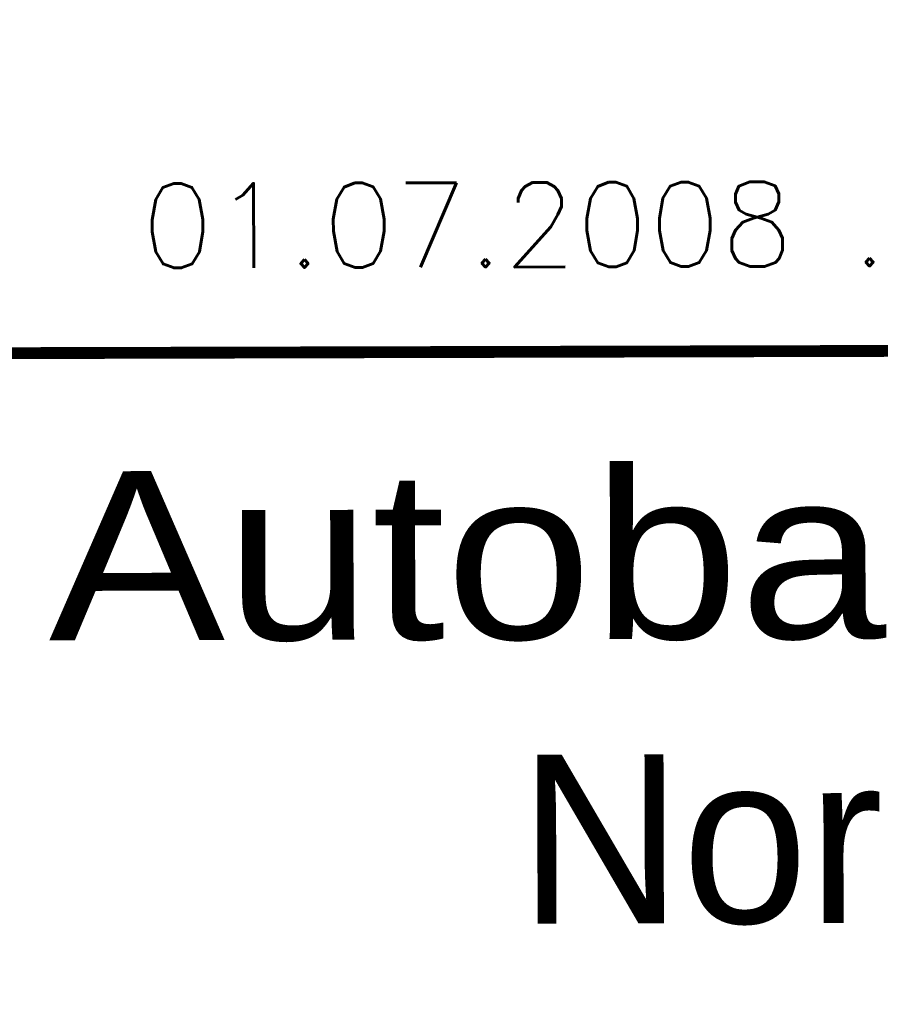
# Model space of a CAD drawing. Extents: x 0 to 1135, y 0 to 420.
# Tile 37 of 84: x 1058 to 1084, y 29 to 58. Entities that reach past the tile are written whole.
import ezdxf
from ezdxf.enums import TextEntityAlignment as Align

# ---------------------------------------------------------------- set-up
doc = ezdxf.new("R2010")
doc.units = 0
doc.header["$LTSCALE"] = 2
doc.header["$MEASUREMENT"] = 0
doc.linetypes.add('AUSGEZOGEN', pattern=[0])
doc.layers.add('FBRTOP', color=8, linetype='AUSGEZOGEN')
doc.layers.add('LEGENDE', color=7, linetype='AUSGEZOGEN')
doc.styles.add('ROMANS', font='romans.shx', dxfattribs={"width": 0.8})
doc.styles.add('UNIR-H', font='unir_h.shx', dxfattribs={"width": 0.8})

msp = doc.modelspace()

# ---------------------------------------------------------------- linework, layer by layer
at = {"layer": 'FBRTOP', "const_width": 0.5}
for points in [[(88.009, 187.528, 0), (104.839, 188.975, 0), (166.439, 194.269, -0.000002), (228.71, 199.62, 0.000002), (290.98, 204.971, 0.000001), (321.649, 207.607, 0.000001), (340.796, 209.253, 0.000002), (353.251, 210.323, -0.000001), (365.705, 211.394, -0.000007)], [(87.666, 191.514, 0), (104.497, 192.96, 0), (166.097, 198.254, -0.000002), (228.367, 203.605, 0.000002), (290.638, 208.957, 0.000001), (321.307, 211.592, 0.000001), (340.454, 213.238, 0.000002), (352.908, 214.308, -0.000001), (365.363, 215.379, -0.000007)], [(377.816, 216.449, 0.000001), (390.27, 217.519, 0.000044)], [(378.159, 212.464, 0.000001), (390.613, 213.534, 0.000044)]]:
    msp.add_lwpolyline(points, format="xyb", dxfattribs=at)
at = {"layer": 'LEGENDE', "const_width": 0.35}
msp.add_lwpolyline([(1057.226, 48.389), (1124.226, 48.561)], dxfattribs=at)

# ---------------------------------------------------------------- texts
at = {"layer": 'LEGENDE', "style": 'ROMANS'}
msp.add_text('01.07.2008 ...........................', height=2.5, rotation=0.1472, dxfattribs=at).set_placement((1061.987, 50.91))
at = {"layer": 'LEGENDE', "style": 'UNIR-H', "width": 1.0947}
msp.add_text('Autobahndirektion', height=5, rotation=0.1472, dxfattribs=at).set_placement((1059.248, 39.894), (1122.248, 40.056), align=Align.FIT)
at = {"layer": 'LEGENDE', "style": 'UNIR-H'}
msp.add_text('Nordbayern', height=5, rotation=0.1472, dxfattribs=at).set_placement((1090.624, 31.556), align=Align.CENTER)

doc.saveas('drawing.dxf')
